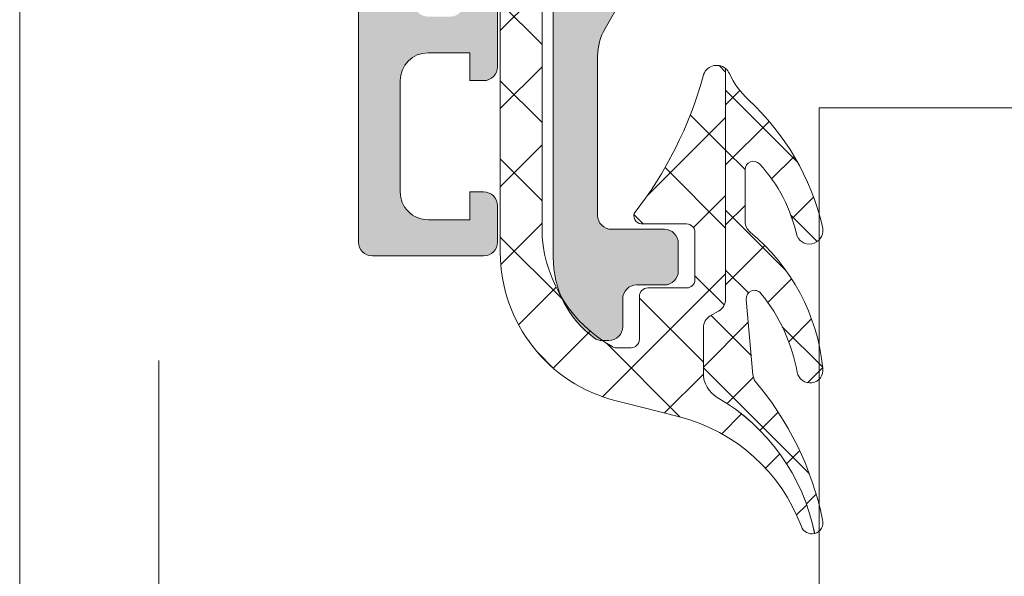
# Model space of a CAD drawing. Header units: millimetres. Extents: x 144573 to 336993, y 74252 to 247042.
# Tile 88 of 256: x 146721 to 146757, y 190583 to 190603. Entities that reach past the tile are written whole.
import ezdxf

# ---------------------------------------------------------------- set-up
doc = ezdxf.new("R2010")
doc.units = ezdxf.units.MM
doc.linetypes.add('ČÁRKOVANÁ', pattern=[19.049999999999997, 12.7, -6.35])
doc.layers.add('FASÁDA DETAILNÍ', color=255, linetype='Continuous', lineweight=0)

msp = doc.modelspace()

# ---------------------------------------------------------------- hatches: boundary and pattern name
at = {"layer": 'FASÁDA DETAILNÍ'}
h = msp.add_hatch(color=256, dxfattribs=at)
edge = h.paths.add_edge_path()
edge.add_arc((146734.1620212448, 190594.7692411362), 0.5000674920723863, 180.0077324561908, 269.9922675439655)
edge.add_line((146734.1619537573, 190594.2691736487), (146738.1619537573, 190594.2691736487))
edge.add_arc((146738.1618862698, 190594.7692411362), 0.5000674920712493, 270.0077324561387, 359.9922675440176)
edge.add_line((146738.6619537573, 190594.7691736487), (146738.6619537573, 190596.0692224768))
edge.add_arc((146738.1619168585, 190596.069185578), 0.5000369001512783, 0.004227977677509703, 89.99577202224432)
edge.add_line((146738.1619537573, 190596.5692224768), (146737.6619537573, 190596.5692224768))
edge.add_line((146737.6619537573, 190596.5692224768), (146737.6619537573, 190595.5692224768))
edge.add_line((146737.6619537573, 190595.5692224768), (146736.1619537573, 190595.5692224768))
edge.add_arc((146736.1619167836, 190596.5691855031), 0.9999630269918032, 179.9978814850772, 270.00211851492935, ccw=False)
edge.add_line((146735.1619537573, 190596.5692224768), (146735.1619537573, 190600.5692224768))
edge.add_arc((146736.162030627, 190600.5691456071), 1.0000768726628, 90.0044039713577, 179.9955960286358, ccw=False)
edge.add_line((146736.1619537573, 190601.5692224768), (146737.6619537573, 190601.5692224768))
edge.add_line((146737.6619537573, 190601.5692224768), (146737.6619537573, 190600.5692224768))
edge.add_line((146737.6619537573, 190600.5692224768), (146738.1619537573, 190600.5692224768))
edge.add_arc((146738.1620112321, 190601.069165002), 0.499942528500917, 269.9934131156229, 360.0065868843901)
edge.add_line((146738.6619537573, 190601.0692224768), (146738.6619537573, 190603.8692102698))
edge.add_arc((146738.1619537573, 190603.8692102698), 0.5000000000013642, 359.9999999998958, 449.9999999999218)
edge.add_line((146738.1619537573, 190604.3692102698), (146737.9619537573, 190604.3692102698))
edge.add_arc((146737.9619537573, 190603.8692102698), 0.5, 90, 180)
edge.add_line((146737.4619537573, 190603.8692102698), (146737.4619537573, 190603.3692102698))
edge.add_arc((146736.9619186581, 190603.3692453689), 0.5000351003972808, 270.0040217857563, 359.9959782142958, ccw=False)
edge.add_line((146736.9619537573, 190602.8692102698), (146736.1619507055, 190602.8692102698))
edge.add_arc((146736.161967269, 190603.3692268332), 0.5000165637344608, 180.0018979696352, 269.9981020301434, ccw=False)
edge.add_line((146735.6619507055, 190603.3692102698), (146735.6619507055, 190634.6692041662))
edge.add_line((146735.6619507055, 190634.6692041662), (146736.0943473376, 190640.7076617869))
edge.add_arc((146737.0935670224, 190640.6692057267), 0.9999594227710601, 90.00000000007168, 177.7959971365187, ccw=False)
edge.add_line((146737.0935670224, 190641.6691651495), (146743.762019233, 190641.6691651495))
edge.add_arc((146743.762019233, 190641.1691651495), 0.500000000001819, 1.0419398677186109e-10, 89.99999999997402, ccw=False)
edge.add_line((146744.262019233, 190641.1691651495), (146744.262019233, 190640.2691651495))
edge.add_arc((146744.762019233, 190640.2691651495), 0.5000000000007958, 179.9999999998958, 269.9999999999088)
edge.add_line((146744.762019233, 190639.7691651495), (146746.1620207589, 190639.7691651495))
edge.add_arc((146746.4295413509, 190639.690328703), 0.2788950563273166, 88.83541062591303, 163.5801235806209, ccw=False)
edge.add_line((146746.4352097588, 190639.9691661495), (146746.8888037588, 190639.9691661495))
edge.add_arc((146746.8944644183, 190639.6902980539), 0.2789255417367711, 16.424594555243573, 91.16287007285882, ccw=False)
edge.add_line((146747.1620077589, 190639.7691651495), (146749.0420187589, 190639.7691651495))
edge.add_arc((146749.0420187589, 190640.0691651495), 0.2999999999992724, 270.0000000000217, 360.0000000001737)
edge.add_line((146749.3420187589, 190640.0691651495), (146749.3420187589, 190641.0491394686))
edge.add_arc((146749.0420187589, 190641.0491394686), 0.3000000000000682, 0, 89.99999999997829)
edge.add_line((146749.0420187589, 190641.3491394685), (146746.2820207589, 190641.3491394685))
edge.add_arc((146746.2820207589, 190641.4691394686), 0.1200000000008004, 180, 269.99999999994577, ccw=False)
edge.add_line((146746.1620207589, 190641.4691394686), (146746.1620207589, 190645.7691651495))
edge.add_arc((146746.6620207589, 190645.7691651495), 0.5, 90, 180, ccw=False)
edge.add_line((146746.6620207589, 190646.2691651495), (146747.3620207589, 190646.2691651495))
edge.add_line((146747.3620207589, 190646.2691651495), (146749.7548410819, 190644.8876696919))
edge.add_arc((146749.8239009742, 190645.0072849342), 0.1381197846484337, 240.0000000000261, 360)
edge.add_line((146749.9620207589, 190645.0072849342), (146749.9620207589, 190648.7691651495))
edge.add_arc((146751.9620207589, 190648.7691651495), 1.999999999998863, 89.99999999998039, 179.9999999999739, ccw=False)
edge.add_line((146751.9620207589, 190650.7691651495), (146752.5300161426, 190650.7691651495))
edge.add_arc((146752.5300161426, 190651.2691651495), 0.5000000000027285, 270.0000000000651, 304.4790717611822)
edge.add_arc((146749.9825428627, 190654.9786637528), 4.999999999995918, 304.4790717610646, 354.6507719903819)
edge.add_arc((146754.8238940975, 190654.5310453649), 0.138119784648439, 352.2975625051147, 479.9999999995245)
edge.add_line((146754.7548342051, 190654.6506606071), (146752.3620138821, 190653.2691651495))
edge.add_line((146752.3620138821, 190653.2691651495), (146751.6620138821, 190653.2691651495))
edge.add_arc((146751.6620138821, 190653.7691651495), 0.5, 180, 270, ccw=False)
edge.add_line((146751.1620138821, 190653.7691651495), (146751.1620138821, 190658.0691908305))
edge.add_arc((146751.2820138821, 190658.0691908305), 0.1199999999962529, 90.00000000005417, 180, ccw=False)
edge.add_line((146751.2820138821, 190658.1891908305), (146754.0420118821, 190658.1891908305))
edge.add_arc((146754.0420118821, 190658.4891908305), 0.3000000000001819, 270.0000000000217, 360)
edge.add_line((146754.3420118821, 190658.4891908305), (146754.3420118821, 190659.4691651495))
edge.add_arc((146754.0420118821, 190659.4691651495), 0.3000000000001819, 359.9999999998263, 449.9999999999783)
edge.add_line((146754.0420118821, 190659.7691651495), (146752.1620008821, 190659.7691651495))
edge.add_arc((146751.8944575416, 190659.8480322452), 0.2789255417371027, 268.8371299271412, 343.5754054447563, ccw=False)
edge.add_line((146751.8887968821, 190659.5691641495), (146751.4352028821, 190659.5691641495))
edge.add_arc((146751.4295344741, 190659.8480015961), 0.2788950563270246, 196.4198764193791, 271.164589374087, ccw=False)
edge.add_line((146751.1620138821, 190659.7691651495), (146748.1619553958, 190659.7691651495))
edge.add_line((146748.1619553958, 190659.7691651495), (146747.4618525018, 190659.0690927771))
edge.add_line((146747.4618525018, 190659.0690927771), (146747.4618525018, 190658.4690866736))
edge.add_line((146747.4618525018, 190658.4690866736), (146749.0618586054, 190658.4690866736))
edge.add_arc((146749.0618491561, 190657.9690772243), 0.5000094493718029, 0.0010827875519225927, 89.99891721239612, ccw=False)
edge.add_line((146749.5618586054, 190657.9690866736), (146749.5618586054, 190657.5736585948))
edge.add_arc((146749.0618586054, 190657.5736585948), 0.4999999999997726, -15.000000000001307, 0, ccw=False)
edge.add_line((146749.5448215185, 190657.4442490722), (146749.1606127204, 190656.0103623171))
edge.add_arc((146748.1946868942, 190656.2691813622), 1.000000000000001, 269.99999999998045, 345.00000000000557, ccw=False)
edge.add_line((146748.1946868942, 190655.2691813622), (146742.4618647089, 190655.2691813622))
edge.add_line((146742.4618647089, 190655.2691813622), (146742.4618647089, 190658.4690866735))
edge.add_line((146742.4618647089, 190658.4690866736), (146743.2618525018, 190658.4690866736))
edge.add_line((146743.2618525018, 190658.4690866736), (146743.2618525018, 190659.0690927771))
edge.add_line((146743.2618525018, 190659.0690927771), (146742.0494196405, 190659.7690744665))
edge.add_line((146742.0494196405, 190659.7690744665), (146740.9618647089, 190659.7690744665))
edge.add_line((146740.9618647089, 190659.7690744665), (146740.9618647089, 190644.7691651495))
edge.add_arc((146740.4618647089, 190644.7691651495), 0.4999999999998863, -90.00000000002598, 0, ccw=False)
edge.add_line((146740.4618647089, 190644.2691651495), (146734.6619537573, 190644.2691651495))
edge.add_arc((146734.6619537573, 190643.2691651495), 1, 89.99999999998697, 180)
edge.add_line((146733.6619537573, 190643.2691651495), (146733.6619537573, 190594.7691736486))
edge = h.paths.add_edge_path(flags=16)
edge.add_line((146743.2618525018, 190653.6691813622), (146747.6618525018, 190653.6691813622))
edge.add_arc((146747.6618525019, 190653.1691813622), 0.5, 0, 90, ccw=False)
edge.add_line((146748.1618525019, 190653.1691813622), (146748.1618525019, 190648.7691813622))
edge.add_arc((146747.6618525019, 190648.7691813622), 0.5, -90, 0, ccw=False)
edge.add_line((146747.6618525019, 190648.2691813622), (146743.2618525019, 190648.2691813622))
edge.add_arc((146743.2618525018, 190648.7691813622), 0.5, 180, 270, ccw=False)
edge.add_line((146742.7618525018, 190648.7691813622), (146742.7618525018, 190653.1691813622))
edge.add_arc((146743.2618525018, 190653.1691813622), 0.5, 90, 180, ccw=False)
h = msp.add_hatch(dxfattribs=at)
h.set_pattern_fill('ANSI37', color=256, scale=0.625, angle=-1.272221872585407e-14, style=0)
h.set_pattern_definition([(44.99999999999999, (146740.6619537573, 190604.2691738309), (-1.403165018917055, 1.403165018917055), []), (135, (146740.6619537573, 190604.2691738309), (-1.403165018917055, -1.403165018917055), [])])
edge = h.paths.add_edge_path()
edge.add_ellipse((146745.2825155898, 190595.3822583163), major_axis=(-5.0394670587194, 0), ratio=1, start_angle=4.964461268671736, end_angle=60.2082155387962)
edge.add_ellipse((146742.9277153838, 190591.2691738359), major_axis=(-0.3000000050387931, 0), ratio=1, start_angle=60.20782701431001, end_angle=89.99930738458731)
edge.add_line((146742.9277117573, 190590.9691738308), (146743.4619957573, 190590.9691708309))
edge.add_ellipse((146743.4619969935, 190591.2691705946), major_axis=(-0.2999997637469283, 0), ratio=1, start_angle=89.99976389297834, end_angle=180.0000451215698)
edge.add_line((146743.7619967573, 190591.2691708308), (146743.7619967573, 190592.8191678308))
edge.add_ellipse((146744.0620073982, 190592.8191601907), major_axis=(-0.3000106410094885, 0), ratio=1, start_angle=270.00432394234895, end_angle=359.9985408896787, ccw=False)
edge.add_line((146744.0619847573, 190593.1191708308), (146745.4619667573, 190593.1191818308))
edge.add_ellipse((146745.4619639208, 190593.4191716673), major_axis=(-0.2999898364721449, 0), ratio=1, start_angle=90.00054174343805, end_angle=179.9996492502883)
edge.add_line((146745.7619537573, 190593.4191698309), (146745.7619537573, 190595.1191818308))
edge.add_ellipse((146745.4619436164, 190595.1191746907), major_axis=(-0.3000101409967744, 0), ratio=1, start_angle=180.0013636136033, end_angle=269.9955805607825)
edge.add_line((146745.4619667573, 190595.4191848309), (146743.8981357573, 190595.4191738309))
edge.add_ellipse((146743.8652787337, 190595.7203328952), major_axis=(-0.3029461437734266, 0), ratio=1, start_angle=-13.483577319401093, end_angle=96.22645090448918, ccw=False)
edge.add_ellipse((146732.5493144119, 190604.4252560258), major_axis=(-14.00076634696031, 0), ratio=1, start_angle=141.9243799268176, end_angle=164.6982677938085)
edge.add_ellipse((146746.5415521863, 190600.6185424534), major_axis=(-0.5004721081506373, 0), ratio=1, start_angle=230.1933656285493, end_angle=347.08239147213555, ccw=False)
edge.add_line((146746.8619537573, 190601.0030098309), (146746.8619537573, 190592.7197308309))
edge.add_ellipse((146746.3619540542, 190592.7197313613), major_axis=(-0.4999997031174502, 0), ratio=1, start_angle=119.99998035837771, end_angle=179.9999392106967, ccw=False)
edge.add_line((146746.6119537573, 190592.2867188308), (146746.3119537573, 190592.1135128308))
edge.add_ellipse((146746.5619534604, 190591.6805003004), major_axis=(-0.4999997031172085, 0), ratio=1, start_angle=299.9999803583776, end_angle=359.9999392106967)
edge.add_line((146746.0619537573, 190591.6805008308), (146746.0619537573, 190590.0511528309))
edge.add_ellipse((146747.0619531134, 190590.0511520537), major_axis=(-0.9999993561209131, 0), ratio=1, start_angle=-4.452861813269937e-05, end_angle=59.94966113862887)
edge.add_ellipse((146742.9056263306, 190582.8667713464), major_axis=(-7.30002344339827, 0), ratio=1, start_angle=191.2855536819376, end_angle=239.9496454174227, ccw=False)
edge.add_ellipse((146749.9619633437, 190584.6820034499), major_axis=(-0.3999905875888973, 0), ratio=1, start_angle=20.501829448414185, end_angle=104.8529752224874, ccw=False)
edge.add_ellipse((146743.6128652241, 190582.3079365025), major_axis=(-6.378448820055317, 0), ratio=1, start_angle=200.5018745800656, end_angle=255.5474022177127)
edge.add_line((146745.2047917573, 190588.4845358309), (146743.7940847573, 190588.8481228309))
edge.add_line((146743.7940847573, 190588.8481228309), (146742.9313837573, 190589.0582358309))
edge.add_ellipse((146744.2619487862, 190594.3948585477), major_axis=(-5.499995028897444, 0), ratio=1, start_angle=-3.420218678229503e-05, end_angle=76.00004503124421, ccw=False)
edge.add_line((146738.7619537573, 190594.3948618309), (146738.7619537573, 190606.8128898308))
edge.add_line((146738.7619537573, 190606.8128898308), (146739.0495727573, 190608.1759468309))
edge.add_ellipse((146738.5603464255, 190608.279179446), major_axis=(-0.4999993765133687, 0), ratio=1, start_angle=168.0846992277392, end_angle=229.7162484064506)
edge.add_line((146738.8836327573, 190608.6606048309), (146737.0270247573, 190610.2342158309))
edge.add_ellipse((146737.5119542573, 190610.8063548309), major_axis=(-0.749999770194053, 0), ratio=1, start_angle=-130.2837061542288, end_angle=49.716293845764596, ccw=False)
edge.add_line((146737.9968837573, 190611.3784938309), (146740.3085277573, 190609.4192078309))
edge.add_ellipse((146739.6619555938, 190608.6563562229), major_axis=(-0.999999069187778, 0), ratio=1, start_angle=168.0847521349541, end_angle=229.7163013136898, ccw=False)
edge.add_line((146740.6404087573, 190608.4498918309), (146740.2619537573, 190606.6563548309))
edge.add_line((146740.2619537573, 190606.6563548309), (146740.2619537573, 190594.9461538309))
h = msp.add_hatch(color=256, dxfattribs=at)
edge = h.paths.add_edge_path()
edge.add_line((146743.0619537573, 190608.7691738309), (146743.3619537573, 190608.3959688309))
edge.add_line((146743.3619537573, 190608.3959688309), (146743.3619537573, 190604.4227638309))
edge.add_ellipse((146741.3619465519, 190604.4227654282), major_axis=(-2.000007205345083, 0), ratio=1, start_angle=150.0000663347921, end_angle=179.9999542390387, ccw=False)
edge.add_line((146743.0940047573, 190603.4227638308), (146742.5299027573, 190602.4457118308))
edge.add_ellipse((146744.2619609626, 190601.4457102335), major_axis=(-2.000007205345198, 0), ratio=1, start_angle=330.0000663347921, end_angle=359.9999542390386)
edge.add_line((146742.2619537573, 190601.4457118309), (146742.2619537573, 190595.7258778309))
edge.add_ellipse((146742.7619533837, 190595.7258774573), major_axis=(-0.4999996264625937, 0), ratio=1, start_angle=-4.280429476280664e-05, end_angle=90.00004280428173)
edge.add_line((146742.7619537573, 190595.2258778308), (146744.6619537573, 190595.2258778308))
edge.add_ellipse((146744.6622117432, 190594.7261358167), major_axis=(-0.4997420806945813, 0), ratio=1, start_angle=179.9704217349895, end_angle=270.0295782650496, ccw=False)
edge.add_line((146745.1619537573, 190594.7258778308), (146745.1619537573, 190593.7258778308))
edge.add_ellipse((146744.6622117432, 190593.7256198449), major_axis=(-0.49974208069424, 0), ratio=1, start_angle=89.97042173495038, end_angle=180.0295782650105, ccw=False)
edge.add_line((146744.6619537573, 190593.2258778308), (146743.6619537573, 190593.2258778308))
edge.add_ellipse((146743.6616932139, 190592.7261383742), major_axis=(-0.4997395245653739, 0), ratio=1, start_angle=-90.02987163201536, end_angle=0.02987163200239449)
edge.add_line((146743.1619537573, 190592.7258778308), (146743.1619537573, 190591.7258778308))
edge.add_ellipse((146742.6622056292, 190591.72562396), major_axis=(-0.4997481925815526, 0), ratio=1, start_angle=89.97112306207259, end_angle=180.0291061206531, ccw=False)
edge.add_line((146742.6619537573, 190591.2258758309), (146742.4289227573, 190591.2258758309))
edge.add_ellipse((146742.4289222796, 190591.725875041), major_axis=(-0.4999992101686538, 0), ratio=1, start_angle=53.75068700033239, end_angle=90.00005473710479, ccw=False)
edge.add_ellipse((146744.261960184, 190594.2258783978), major_axis=(-3.600006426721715, 0), ratio=1, start_angle=4.085366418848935e-05, end_angle=53.75061391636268, ccw=False)
edge.add_line((146740.6619537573, 190594.2258758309), (146740.6619537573, 190604.1691738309))
edge.add_ellipse((146740.8619536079, 190604.1691739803), major_axis=(-0.1999998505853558, 0), ratio=1, start_angle=-90.00004280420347, end_angle=4.280439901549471e-05, ccw=False)
edge.add_line((146740.8619537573, 190604.3691738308), (146741.5791747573, 190604.3691738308))
edge.add_line((146741.5791747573, 190604.3691738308), (146741.7200737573, 190604.2282128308))
edge.add_ellipse((146741.8619536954, 190604.3691742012), major_axis=(-0.2000000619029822, 0), ratio=1, start_angle=44.81392438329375, end_angle=179.9998939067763)
edge.add_line((146742.0619537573, 190604.3691738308), (146742.0619537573, 190606.2687428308))
edge.add_line((146742.0619537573, 190606.2687428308), (146742.3762717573, 190610.3473908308))
edge.add_ellipse((146742.8701163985, 190610.2691733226), major_axis=(-0.5000005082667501, 0), ratio=1, start_angle=270.0000734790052, end_angle=350.99997723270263, ccw=False)
edge.add_line((146742.8701157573, 190610.7691738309), (146743.0619537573, 190610.7691738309))
edge.add_ellipse((146743.0619541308, 190610.2691742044), major_axis=(-0.49999962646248, 0), ratio=1, start_angle=179.9999571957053, end_angle=270.0000428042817, ccw=False)
edge.add_line((146743.5619537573, 190610.2691738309), (146743.5619537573, 190610.1691738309))
edge.add_ellipse((146743.3619539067, 190610.1691736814), major_axis=(-0.1999998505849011, 0), ratio=1, start_angle=89.99995719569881, end_angle=180.000042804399, ccw=False)
edge.add_line((146743.3619537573, 190609.9691738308), (146743.0619537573, 190609.9691738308))
edge.add_line((146743.0619537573, 190609.9691738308), (146743.0619537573, 190608.7691738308))
h = msp.add_hatch(dxfattribs=at)
h.set_pattern_fill('ANSI37', color=256, scale=0.48, angle=-1.272221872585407e-14, style=0)
h.set_pattern_definition([(44.99999999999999, (146740.6619537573, 190604.2691738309), (-1.077630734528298, 1.077630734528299), []), (135, (146740.6619537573, 190604.2691738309), (-1.077630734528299, -1.077630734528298), [])])
edge = h.paths.add_edge_path()
edge.add_arc((146748.0629530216, 190595.5080604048), 0.4999992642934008, 180.0000657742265, 230.5926628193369, ccw=False)
edge.add_line((146747.5629537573, 190595.5080598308), (146747.5629537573, 190597.3701568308))
edge.add_arc((146747.8629539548, 190597.37015648), 0.3000001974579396, 42.64215695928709, 179.9999329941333, ccw=False)
edge.add_arc((146743.9891589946, 190593.8027417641), 5.566188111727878, 12.191032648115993, 42.642261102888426, ccw=False)
edge.add_arc((146749.8732352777, 190595.1860357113), 0.4897187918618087, 205.1172428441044, 377.0139722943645)
edge.add_arc((146741.5334774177, 190593.240144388), 9.052420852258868, 13.34343871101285, 47.20667886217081)
edge.add_arc((146749.7213576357, 190602.0843211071), 2.999999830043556, 204.7549030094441, 227.2067131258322, ccw=False)
edge.add_arc((146746.5425515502, 190600.6185389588), 0.5004751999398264, 24.75517575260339, 50.19356581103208)
edge.add_line((146746.8629537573, 190601.0030098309), (146746.8629537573, 190592.7197308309))
edge.add_arc((146746.3629540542, 190592.7197313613), 0.4999997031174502, 299.9999803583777, 359.99993921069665, ccw=False)
edge.add_line((146746.6129537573, 190592.2867188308), (146746.3129537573, 190592.1135128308))
edge.add_arc((146746.5629534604, 190591.6805003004), 0.4999997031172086, 119.9999803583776, 179.9999392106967)
edge.add_line((146746.0629537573, 190591.6805008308), (146746.0629537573, 190590.0511528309))
edge.add_arc((146747.0629531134, 190590.0511520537), 0.9999993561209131, 179.9999554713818, 239.9496611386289)
edge.add_arc((146742.9066263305, 190582.8667713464), 7.30002344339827, 11.285553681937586, 59.94964541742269, ccw=False)
edge.add_arc((146749.9629633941, 190584.6820039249), 0.3999910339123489, 284.8529508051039, 375.0012766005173)
edge.add_arc((146739.4434593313, 190582.5552834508), 11.13157184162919, 11.55765778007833, 40.58696127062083)
edge.add_line((146747.8969907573, 190589.7974998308), (146747.8392897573, 190589.9897168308))
edge.add_line((146747.8392897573, 190589.9897168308), (146747.6014517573, 190592.7069238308))
edge.add_arc((146747.9003090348, 190592.7330828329), 0.2999999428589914, 39.03095114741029, 185.0023550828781, ccw=False)
edge.add_arc((146743.2200829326, 190588.9389107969), 6.324969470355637, 10.479970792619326, 39.031033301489, ccw=False)
edge.add_arc((146749.8979187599, 190590.1677881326), 0.4650353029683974, 189.7079737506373, 367.5281371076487)
edge.add_arc((146743.1415864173, 190589.5182893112), 7.252239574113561, 5.621671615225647, 50.59248911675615)

# ---------------------------------------------------------------- linework, layer by layer
for points in [[(173301.4800355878, 174615.2586091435), (146721.4800355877, 174615.2586091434), (146721.4800355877, 198295.2586091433), (173301.4800355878, 198295.2586091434)], [(146750.2260419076, 190211.9038972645), (146750.2260419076, 190599.5946741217), (146794.2260419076, 190599.5946741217), (146794.2260419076, 190211.9038972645), (146794.2260419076, 190130.9330184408), (146750.2260419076, 190130.9330184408)]]:
    msp.add_lwpolyline(points, close=True, dxfattribs=at)
at = {"layer": 'FASÁDA DETAILNÍ', "linetype": 'ČÁRKOVANÁ', "ltscale": 5}
msp.add_lwpolyline([(173296.4800355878, 174620.2586091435), (146726.4800355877, 174620.2586091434), (146726.4800355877, 198290.2586091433), (173296.4800355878, 198290.2586091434)], close=True, dxfattribs=at)
at = {"layer": 'FASÁDA DETAILNÍ'}
msp.add_lwpolyline([(146733.6619537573, 190643.2691651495), (146733.6619537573, 190594.7691736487, 0.4141345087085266), (146734.1619537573, 190594.2691736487), (146738.1619537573, 190594.2691736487, 0.4141345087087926), (146738.6619537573, 190594.7691736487), (146738.6619537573, 190596.0692224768, 0.4141703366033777), (146738.1619537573, 190596.5692224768), (146737.6619537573, 190596.5692224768), (146737.6619537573, 190595.5692224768), (146736.1619537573, 190595.5692224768, -0.4142352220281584), (146735.1619537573, 190596.5692224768), (146735.1619537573, 190600.5692224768, -0.4141685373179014), (146736.1619537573, 190601.5692224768), (146737.6619537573, 190601.5692224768), (146737.6619537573, 190600.5692224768), (146738.1619537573, 190600.5692224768, 0.4142809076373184), (146738.6619537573, 190601.0692224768), (146738.6619537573, 190603.8692102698, 0.4142135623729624)], format="xyb", dxfattribs=at)
at = {"layer": 'FASÁDA DETAILNÍ', "extrusion": (0, 0, -1)}
for points in [[(-146740.2619537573, 190606.6563548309), (-146740.2619537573, 190594.9461538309), (-146740.2619537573, 190594.9461538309, -0.245826), (-146742.7786587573, 190591.0088238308, -0.130727), (-146742.9277117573, 190590.9691738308), (-146743.4619957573, 190590.9691708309), (-146743.4619957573, 190590.9691708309, -0.414215), (-146743.7619967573, 190591.2691708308), (-146743.7619967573, 190592.8191678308), (-146743.7619967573, 190592.8191678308, 0.414184), (-146744.0619847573, 190593.1191708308), (-146745.4619667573, 190593.1191818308), (-146745.4619667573, 190593.1191818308, -0.414209), (-146745.7619537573, 190593.4191698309), (-146745.7619537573, 190595.1191818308), (-146745.7619537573, 190595.1191818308, -0.414184), (-146745.4619667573, 190595.4191848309), (-146743.8981357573, 190595.4191738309), (-146743.8981357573, 190595.4191738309, 0.51896), (-146743.5706827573, 190595.7909698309, -0.0996982), (-146746.0537457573, 190600.7304228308, 0.559391), (-146746.8619537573, 190601.0030098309), (-146746.8619537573, 190592.7197308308), (-146746.8619537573, 190592.7197308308, 0.267949), (-146746.6119537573, 190592.2867188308), (-146746.3119537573, 190592.1135128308), (-146746.3119537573, 190592.1135128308, -0.267949), (-146746.0619537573, 190591.6805008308), (-146746.0619537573, 190590.0511528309), (-146746.0619537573, 190590.0511528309, -0.267714), (-146746.5611927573, 190589.1855668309, 0.215587), (-146750.0644967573, 190584.2953778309, 0.385623), (-146749.5873077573, 190584.5419118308, -0.244909), (-146745.2047917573, 190588.4845358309), (-146743.7940847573, 190588.8481228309), (-146742.9313837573, 190589.0582358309), (-146742.9313837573, 190589.0582358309, 0.344328), (-146738.7619537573, 190594.3948618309), (-146738.7619537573, 190606.8128898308)], [(-146743.0940047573, 190603.4227638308), (-146742.5299027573, 190602.4457118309), (-146742.5299027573, 190602.4457118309, -0.131652), (-146742.2619537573, 190601.4457118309), (-146742.2619537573, 190595.7258778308), (-146742.2619537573, 190595.7258778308, -0.414214), (-146742.7619537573, 190595.2258778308), (-146744.6619537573, 190595.2258778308), (-146744.6619537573, 190595.2258778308, 0.414516), (-146745.1619537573, 190594.7258778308), (-146745.1619537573, 190593.7258778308), (-146745.1619537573, 190593.7258778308, 0.414516), (-146744.6619537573, 190593.2258778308), (-146743.6619537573, 190593.2258778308), (-146743.6619537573, 190593.2258778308, -0.414519), (-146743.1619537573, 190592.7258778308), (-146743.1619537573, 190591.7258778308), (-146743.1619537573, 190591.7258778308, 0.41451), (-146742.6619537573, 190591.2258758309), (-146742.4289227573, 190591.2258758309), (-146742.4289227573, 190591.2258758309, 0.1595), (-146742.1332727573, 190591.3226498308, 0.238928), (-146740.6619537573, 190594.2258758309), (-146740.6619537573, 190604.1691738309)]]:
    msp.add_lwpolyline(points, format="xyb", dxfattribs=at)
at = {"layer": 'FASÁDA DETAILNÍ'}
msp.add_lwpolyline([(146747.7455387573, 190595.1217348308, -0.224409), (146747.5629537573, 190595.5080598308), (146747.5629537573, 190597.3701568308), (146747.5629537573, 190597.3701568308, -0.683163), (146748.0836337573, 190597.5733818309, -0.133656), (146749.4298237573, 190594.9781638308, 0.931673), (146750.3415207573, 190595.3293298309, 0.148841), (146747.6832917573, 190599.8828928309, -0.0982791), (146746.9970357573, 190600.8281088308, 0.111454), (146746.8629537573, 190601.0030098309), (146746.8629537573, 190592.7197308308), (146746.8629537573, 190592.7197308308, -0.267949), (146746.6129537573, 190592.2867188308), (146746.3129537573, 190592.1135128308), (146746.3129537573, 190592.1135128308, 0.267949), (146746.0629537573, 190591.6805008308), (146746.0629537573, 190590.0511528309), (146746.0629537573, 190590.0511528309, 0.267714), (146746.5621927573, 190589.1855668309, -0.215587), (146750.0654967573, 190584.2953778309, 0.414972), (146750.3493227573, 190584.7855378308, 0.127346), (146747.8969907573, 190589.7974998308), (146747.8392897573, 190589.9897168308), (146747.6014517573, 190592.7069238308), (146747.6014517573, 190592.7069238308, -0.739768), (146748.1333507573, 190592.9220048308, -0.125226), (146749.4395427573, 190590.0893708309, 0.981156), (146750.3589457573, 190590.2287138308, 0.19878), (146747.7455387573, 190595.1217348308)], format="xyb", close=True, dxfattribs=at)

doc.saveas('drawing.dxf')
